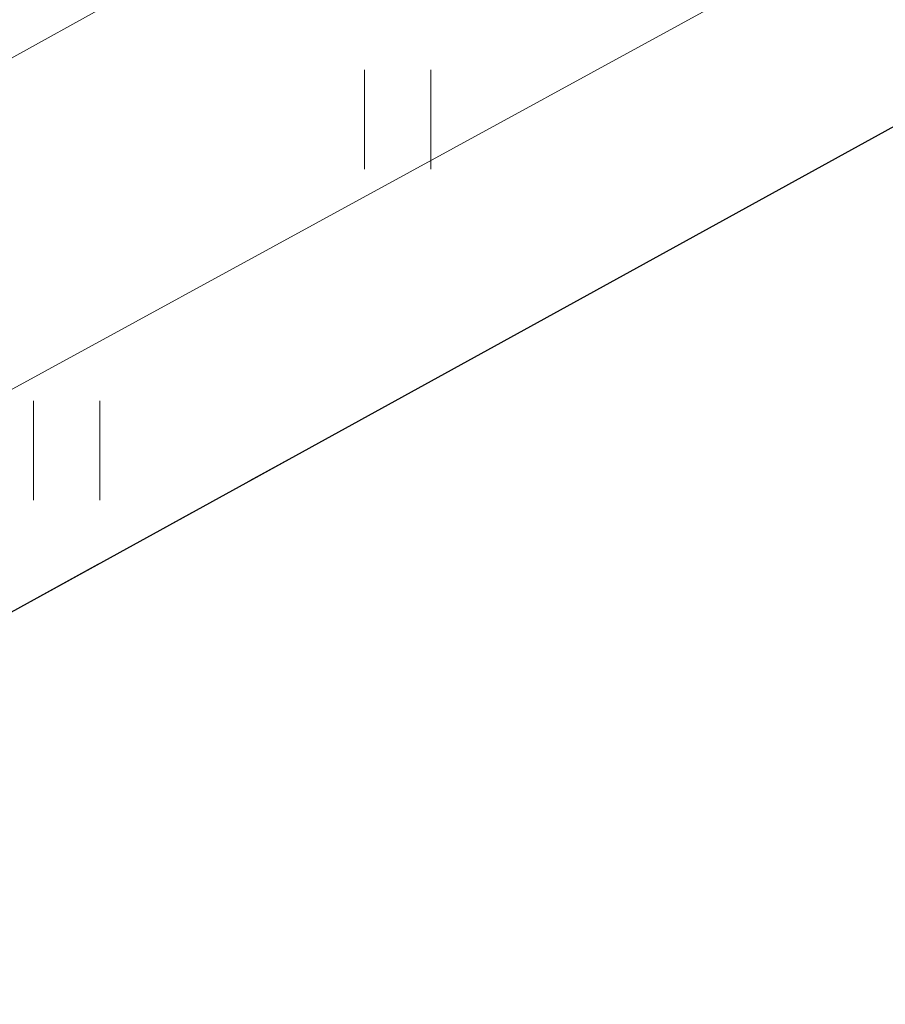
# Model space of a CAD drawing. Header units: metres. Extents: x 8440716 to 8446743, y 5883760 to 5887966.
# Tile 216 of 256: x 8442441 to 8442447, y 5885797 to 5885804. Entities that reach past the tile are written whole.
import ezdxf

# ---------------------------------------------------------------- set-up
doc = ezdxf.new("R2010")
doc.units = ezdxf.units.M
doc.header["$MEASUREMENT"] = 0
doc.linetypes.add('1.0_0.5', pattern=[1.5, 1, -0.5])
doc.linetypes.add('1.5_0.5', pattern=[2, 1.5, -0.5])
doc.layers.get('0').update_dxf_attribs({"color": 250, "linetype": 'CONTINUOUS', "lineweight": 5})
for name, color, linetype in [('jezdnia', 253, 'CONTINUOUS'), ('krawężnik', 253, 'CONTINUOUS'), ('przewód elektroenergetyczny podziemny', 253, 'CONTINUOUS'), ('przewód kanalizacyjny', 253, 'CONTINUOUS'), ('trawnik', 253, 'CONTINUOUS')]:
    doc.layers.add(name, color=color, linetype=linetype)

# ---------------------------------------------------------------- blocks, each defined once
blk = doc.blocks.new('TU04')
at = {"color": 0, "linetype": 'Continuous', "lineweight": 13}
for p, q in [((0, 0), (0, 0.75)), ((0.5, 0), (0.5, 0.75))]:
    blk.add_line(p, q, dxfattribs=at)

msp = doc.modelspace()

# ---------------------------------------------------------------- linework, layer by layer
at = {"layer": 'jezdnia', "color": 253, "linetype": '1.5_0.5', "lineweight": 18, "flags": 128}
msp.add_lwpolyline([(8442354.58, 5885756.96), (8442354.63, 5885757.66), (8442355.4, 5885758.56), (8442358.6, 5885760.32), (8442360.38, 5885761.27), (8442364.29, 5885763.46), (8442377.08, 5885770.51), (8442389.97, 5885777.59), (8442405.69, 5885786.21), (8442422.23, 5885795.3), (8442436.41, 5885803.11), (8442455.13, 5885813.43), (8442471.63, 5885822.52), (8442487.08, 5885831.03), (8442503.59, 5885840.1), (8442519.73, 5885848.92), (8442537.75, 5885858.86), (8442554.67, 5885868.18), (8442569.81, 5885876.49), (8442581.61, 5885882.97), (8442582.08, 5885882.24), (8442581.76, 5885881.78), (8442580.64, 5885880.69), (8442579.33, 5885879.7), (8442577.98, 5885878.83), (8442570.74, 5885874.88), (8442555.55, 5885866.46), (8442536.01, 5885855.7), (8442533.68, 5885854.35), (8442531.96, 5885853.23), (8442530.24, 5885852.1), (8442521.31, 5885845.84), (8442515.44, 5885841.74), (8442513.72, 5885840.56), (8442511.25, 5885838.92), (8442508.4, 5885837.15), (8442506.21, 5885835.9), (8442489.63, 5885826.76), (8442458.41, 5885809.62), (8442424.67, 5885791.05), (8442388.82, 5885771.35), (8442366.64, 5885759.13), (8442362.67, 5885757.07), (8442360.85, 5885756.17), (8442357.88, 5885755.12), (8442357.22, 5885754.99), (8442356.38, 5885754.95), (8442355.58, 5885755.14), (8442354.78, 5885755.86)], close=True, dxfattribs=at)
at = {"layer": 'krawężnik', "color": 253, "linetype": 'Continuous', "lineweight": 25, "flags": 128}
msp.add_lwpolyline([(8442458.41, 5885809.62), (8442424.67, 5885791.05), (8442388.82, 5885771.35), (8442366.64, 5885759.13), (8442362.67, 5885757.07), (8442360.85, 5885756.17), (8442357.88, 5885755.12), (8442357.22, 5885754.99), (8442356.38, 5885754.95), (8442355.58, 5885755.14), (8442354.78, 5885755.86), (8442354.58, 5885756.96), (8442354.63, 5885757.66)], dxfattribs=at)
at = {"layer": 'przewód elektroenergetyczny podziemny', "color": 1, "linetype": 'Continuous', "lineweight": 18, "flags": 128}
msp.add_lwpolyline([(8442607.27, 5885894.81), (8442606.48, 5885894.46), (8442591.43, 5885886.03), (8442580.08, 5885880.64), (8442574.17, 5885877.56), (8442555.05, 5885867.33), (8442534.61, 5885855.87), (8442520.36, 5885847.5), (8442512.24, 5885843.08), (8442496.44, 5885834.17), (8442491.98, 5885831.04), (8442488.32, 5885828.95), (8442472.62, 5885821.15), (8442456.69, 5885812.9), (8442439.95, 5885803.64), (8442423.15, 5885793.93), (8442391.04, 5885775.87), (8442375.13, 5885767.28), (8442366.23, 5885762.58), (8442356.65, 5885756.84)], dxfattribs=at)
at = {"layer": 'przewód kanalizacyjny', "color": 34, "linetype": 'Continuous', "lineweight": 18, "flags": 128}
msp.add_lwpolyline([(8442322.87, 5885737.02), (8442369.18, 5885762.18), (8442412.33, 5885786.05), (8442454.35, 5885809.01), (8442504.35, 5885836.18), (8442552.38, 5885862.93), (8442600.93, 5885889.94)], dxfattribs=at)
at = {"layer": 'trawnik', "color": 253, "linetype": '1.0_0.5', "lineweight": 18, "flags": 128}
msp.add_lwpolyline([(8442537.75, 5885858.86), (8442519.73, 5885848.92), (8442503.59, 5885840.1), (8442487.08, 5885831.03), (8442471.63, 5885822.52), (8442455.13, 5885813.43), (8442436.41, 5885803.11), (8442422.23, 5885795.3), (8442405.69, 5885786.21), (8442389.97, 5885777.59), (8442377.08, 5885770.51), (8442364.29, 5885763.46), (8442364.7, 5885762.63), (8442366.21, 5885759.86), (8442366.64, 5885759.13), (8442388.82, 5885771.35), (8442424.67, 5885791.05), (8442458.41, 5885809.62), (8442489.63, 5885826.76), (8442506.21, 5885835.9), (8442508.4, 5885837.15), (8442511.25, 5885838.92), (8442513.72, 5885840.56), (8442515.44, 5885841.74), (8442521.31, 5885845.84), (8442530.24, 5885852.1), (8442531.96, 5885853.23), (8442533.68, 5885854.35), (8442536.01, 5885855.7), (8442555.55, 5885866.46), (8442570.74, 5885874.88), (8442577.98, 5885878.83), (8442579.33, 5885879.7), (8442580.64, 5885880.69), (8442581.76, 5885881.78), (8442582.08, 5885882.24), (8442581.61, 5885882.97), (8442569.81, 5885876.49), (8442554.67, 5885868.18)], close=True, dxfattribs=at)

# ---------------------------------------------------------------- block references
at = {"layer": 'trawnik', "color": 253, "linetype": 'Continuous', "lineweight": 18}
for p in [(8442443.389, 5885803.229), (8442440.889, 5885800.729)]:
    msp.add_blockref('TU04', p, dxfattribs=at)

doc.saveas('drawing.dxf')
